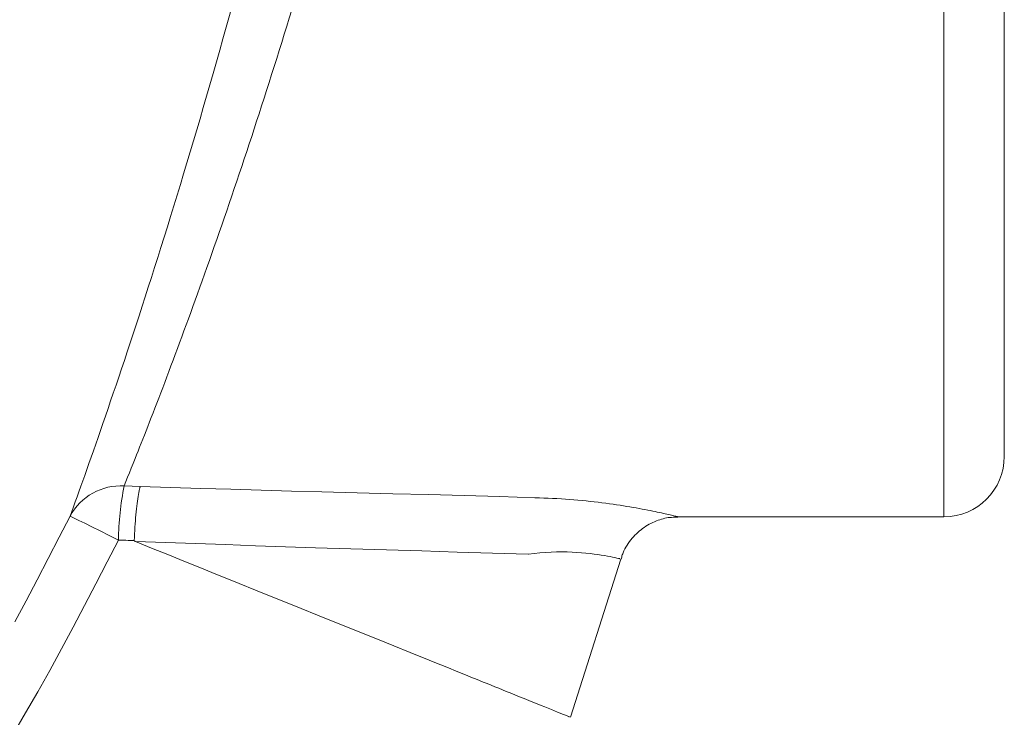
# Model space of a CAD drawing. Extents: x 193 to 943, y 26 to 526.
# Tile 206 of 256: x 420.87 to 423.32, y 92.28 to 94.01. Entities that reach past the tile are written whole.
import ezdxf

# ---------------------------------------------------------------- set-up
doc = ezdxf.new("R2010")
doc.units = 0
doc.layers.get('0').update_dxf_attribs({"lineweight": 25})
doc.layers.add('KG4_HLS_SYA', color=7, linetype='Continuous', lineweight=25)

# ---------------------------------------------------------------- blocks, each defined once
blk = doc.blocks.new('Kreis-A069HVQ67N', base_point=(423.1662, 92.779))
at = {"color": 0, "lineweight": -2}
blk.add_ellipse((423.1662, 92.929), major_axis=(0, -0.15), ratio=1, start_param=0, end_param=1.570796, dxfattribs=at)
blk = doc.blocks.new('Spline-A069HVQC7N', base_point=(422.3645, 92.6739))
at = {"color": 0, "lineweight": -2}
for p, q in [((422.4476, 92.7669), (422.4431, 92.7649)), ((422.4521, 92.7688), (422.4476, 92.7669)), ((422.4567, 92.7705), (422.4521, 92.7688)), ((422.4608, 92.7719), (422.4567, 92.7705)), ((422.4649, 92.7732), (422.4608, 92.7719)), ((422.4691, 92.7744), (422.4649, 92.7732)), ((422.4732, 92.7754), (422.4691, 92.7744)), ((422.4774, 92.7763), (422.4732, 92.7754)), ((422.4817, 92.777), (422.4774, 92.7763)), ((422.4856, 92.7774), (422.4817, 92.777)), ((422.4896, 92.7778), (422.4856, 92.7774)), ((422.4936, 92.778), (422.4896, 92.7778)), ((422.4976, 92.7782), (422.4936, 92.778)), ((422.5016, 92.7783), (422.4976, 92.7782)), ((422.5056, 92.7784), (422.5016, 92.7783)), ((422.4103, 92.744), (422.4066, 92.7408)), ((422.4141, 92.7471), (422.4103, 92.744)), ((422.418, 92.75), (422.4141, 92.7471)), ((422.4219, 92.7528), (422.418, 92.75)), ((422.426, 92.7555), (422.4219, 92.7528)), ((422.4302, 92.7581), (422.426, 92.7555)), ((422.4344, 92.7605), (422.4302, 92.7581)), ((422.4388, 92.7628), (422.4344, 92.7605)), ((422.4431, 92.7649), (422.4388, 92.7628)), ((422.3888, 92.7217), (422.3856, 92.7175)), ((422.3921, 92.7258), (422.3888, 92.7217)), ((422.3956, 92.7297), (422.3921, 92.7258)), ((422.3991, 92.7335), (422.3956, 92.7297)), ((422.4028, 92.7372), (422.3991, 92.7335)), ((422.4066, 92.7408), (422.4028, 92.7372)), ((422.3716, 92.6945), (422.3695, 92.6896)), ((422.3739, 92.6994), (422.3716, 92.6945)), ((422.3766, 92.7041), (422.3739, 92.6994)), ((422.3794, 92.7087), (422.3766, 92.7041)), ((422.3824, 92.7132), (422.3794, 92.7087)), ((422.3856, 92.7175), (422.3824, 92.7132)), ((422.3653, 92.6765), (422.3645, 92.6739)), ((422.366, 92.6792), (422.3653, 92.6765)), ((422.3668, 92.6818), (422.366, 92.6792)), ((422.3676, 92.6844), (422.3668, 92.6818)), ((422.3685, 92.687), (422.3676, 92.6844)), ((422.3695, 92.6896), (422.3685, 92.687))]:
    blk.add_line(p, q, dxfattribs=at)
blk = doc.blocks.new('Spline-A069HWMC7N', base_point=(421.1588, 92.2821))
at = {"color": 0, "lineweight": -2}
for p, q in [((421.1588, 92.7176), (421.1987, 92.7015)), ((421.1987, 92.7015), (421.2386, 92.6853)), ((421.2386, 92.6853), (421.2785, 92.6692)), ((421.2785, 92.6692), (421.3183, 92.6531)), ((421.3183, 92.6531), (421.3582, 92.637)), ((421.3582, 92.637), (421.3981, 92.6208)), ((421.3981, 92.6208), (421.475, 92.5898)), ((421.475, 92.5898), (421.5518, 92.5587)), ((421.5518, 92.5587), (421.6286, 92.5277)), ((421.6286, 92.5277), (421.7055, 92.4966)), ((421.7055, 92.4966), (421.7823, 92.4656)), ((421.7823, 92.4656), (421.8591, 92.4345)), ((421.8591, 92.4345), (421.8783, 92.4268)), ((421.8783, 92.4268), (421.8975, 92.419)), ((421.8975, 92.419), (421.9167, 92.4112)), ((421.9167, 92.4112), (421.9359, 92.4035)), ((421.9359, 92.4035), (421.9551, 92.3957)), ((421.9551, 92.3957), (421.9743, 92.3879)), ((421.9743, 92.3879), (421.9839, 92.3841)), ((421.9839, 92.3841), (421.9935, 92.3802)), ((421.9935, 92.3802), (422.0031, 92.3763)), ((422.0031, 92.3763), (422.0127, 92.3724)), ((422.0127, 92.3724), (422.0223, 92.3685)), ((422.0223, 92.3685), (422.0319, 92.3647)), ((422.0319, 92.3647), (422.0416, 92.3608)), ((422.0416, 92.3608), (422.0511, 92.3569)), ((422.0511, 92.3569), (422.0607, 92.353)), ((422.0607, 92.353), (422.0701, 92.3492)), ((422.0701, 92.3492), (422.0795, 92.3454)), ((422.0795, 92.3454), (422.0887, 92.3417)), ((422.0887, 92.3417), (422.1008, 92.3368)), ((422.1008, 92.3368), (422.1126, 92.332)), ((422.1126, 92.332), (422.1241, 92.3274)), ((422.1241, 92.3274), (422.1351, 92.3229)), ((422.1351, 92.3229), (422.1458, 92.3186)), ((422.1458, 92.3186), (422.156, 92.3145)), ((422.156, 92.3145), (422.1657, 92.3106)), ((422.1657, 92.3106), (422.1749, 92.3069)), ((422.1749, 92.3069), (422.1835, 92.3034)), ((422.1835, 92.3034), (422.1917, 92.3001)), ((422.1917, 92.3001), (422.1993, 92.297)), ((422.1993, 92.297), (422.2065, 92.2941)), ((422.2065, 92.2941), (422.2131, 92.2914)), ((422.2131, 92.2914), (422.2191, 92.289)), ((422.2191, 92.289), (422.2243, 92.2869)), ((422.2243, 92.2869), (422.2287, 92.2851)), ((422.2287, 92.2851), (422.2321, 92.2837)), ((422.2321, 92.2837), (422.2345, 92.2828)), ((422.2345, 92.2828), (422.2353, 92.2824)), ((422.2353, 92.2824), (422.2359, 92.2822)), ((422.2359, 92.2822), (422.2361, 92.2821)), ((422.236, 92.2822), (422.2359, 92.2822)), ((422.2359, 92.2822), (422.2359, 92.2822)), ((422.2359, 92.2822), (422.2359, 92.2822)), ((422.2359, 92.2822), (422.2359, 92.2822)), ((422.2359, 92.2822), (422.2359, 92.2822)), ((422.2359, 92.2822), (422.2359, 92.2822)), ((422.2359, 92.2822), (422.2359, 92.2822)), ((422.2359, 92.2822), (422.2359, 92.2822)), ((422.236, 92.2821), (422.236, 92.2822)), ((422.236, 92.2822), (422.236, 92.2822)), ((422.236, 92.2822), (422.236, 92.2822)), ((422.236, 92.2822), (422.236, 92.2822)), ((422.236, 92.2822), (422.236, 92.2822)), ((422.236, 92.2822), (422.236, 92.2822)), ((422.2361, 92.2821), (422.236, 92.2821)), ((422.236, 92.2821), (422.236, 92.2821)), ((422.236, 92.2821), (422.236, 92.2821)), ((422.2361, 92.2821), (422.2361, 92.2821)), ((422.2361, 92.2821), (422.2361, 92.2821)), ((422.2361, 92.2821), (422.2361, 92.2821)), ((422.2361, 92.2821), (422.2361, 92.2821)), ((422.2361, 92.2821), (422.2361, 92.2821)), ((422.2361, 92.2821), (422.2361, 92.2821)), ((422.2361, 92.2821), (422.2361, 92.2821)), ((422.2361, 92.2821), (422.2361, 92.2821)), ((422.2361, 92.2821), (422.2361, 92.2821)), ((422.2361, 92.2821), (422.2361, 92.2821)), ((422.2361, 92.2821), (422.2361, 92.2821)), ((422.2361, 92.2821), (422.2361, 92.2821))]:
    blk.add_line(p, q, dxfattribs=at)
blk = doc.blocks.new('Spline-A069HZ9W7N', base_point=(416.4374, 88.9358))
at = {"color": 0, "lineweight": -2}
for p, q in [((420.9964, 92.7809), (420.9693, 92.7282)), ((420.9693, 92.7282), (420.942, 92.6755)), ((420.942, 92.6755), (420.9146, 92.6229)), ((420.9146, 92.6229), (420.887, 92.5704)), ((420.887, 92.5704), (420.8589, 92.5181))]:
    blk.add_line(p, q, dxfattribs=at)
blk = doc.blocks.new('Spline-A069HZ9Y7N', base_point=(420.9964, 92.7809))
at = {"color": 0, "lineweight": -2}
for p, q in [((421.4159, 94.1111), (421.4079, 94.0822)), ((421.4079, 94.0822), (421.3999, 94.0532)), ((421.3999, 94.0532), (421.3919, 94.0243)), ((421.3919, 94.0243), (421.3839, 93.9955)), ((421.3839, 93.9955), (421.3759, 93.9667)), ((421.3759, 93.9667), (421.3678, 93.9381)), ((421.3678, 93.9381), (421.3597, 93.9094)), ((421.3597, 93.9094), (421.3516, 93.8809)), ((421.3516, 93.8809), (421.3434, 93.8525)), ((421.3434, 93.8525), (421.3353, 93.8242)), ((421.3353, 93.8242), (421.3271, 93.7961)), ((421.3271, 93.7961), (421.3189, 93.7681)), ((421.3189, 93.7681), (421.3107, 93.7404)), ((421.3107, 93.7404), (421.3026, 93.7129)), ((421.3026, 93.7129), (421.2944, 93.6855)), ((421.2944, 93.6855), (421.2863, 93.6583)), ((421.2863, 93.6583), (421.2782, 93.6313)), ((421.2782, 93.6313), (421.2701, 93.6045)), ((421.2701, 93.6045), (421.262, 93.578)), ((421.262, 93.578), (421.2539, 93.5516)), ((421.2539, 93.5516), (421.2459, 93.5255)), ((421.2459, 93.5255), (421.2378, 93.4996)), ((421.2378, 93.4996), (421.2299, 93.474)), ((421.2299, 93.474), (421.2219, 93.4486)), ((421.2219, 93.4486), (421.214, 93.4235)), ((421.214, 93.4235), (421.2061, 93.3986)), ((421.2061, 93.3986), (421.1983, 93.374)), ((421.1983, 93.374), (421.1905, 93.3497)), ((421.1905, 93.3497), (421.1828, 93.3257)), ((421.1828, 93.3257), (421.1752, 93.3021)), ((421.1752, 93.3021), (421.1676, 93.2788)), ((421.1601, 93.2559), (421.1527, 93.2333)), ((421.1676, 93.2788), (421.1601, 93.2559)), ((421.1527, 93.2333), (421.1454, 93.2111)), ((421.1454, 93.2111), (421.1381, 93.1892)), ((421.1381, 93.1892), (421.131, 93.1677)), ((421.131, 93.1677), (421.124, 93.1468)), ((421.124, 93.1468), (421.1171, 93.1262)), ((421.1171, 93.1262), (421.1103, 93.106)), ((421.1036, 93.0863), (421.097, 93.0669)), ((421.1103, 93.106), (421.1036, 93.0863)), ((421.097, 93.0669), (421.0905, 93.048)), ((421.0905, 93.048), (421.0841, 93.0294)), ((421.0841, 93.0294), (421.0779, 93.0112)), ((421.0718, 92.9935), (421.0658, 92.9762)), ((421.0779, 93.0112), (421.0718, 92.9935)), ((421.0658, 92.9762), (421.0599, 92.9594)), ((421.0541, 92.9429), (421.0485, 92.927)), ((421.0599, 92.9594), (421.0541, 92.9429)), ((421.0485, 92.927), (421.0431, 92.9115)), ((421.0378, 92.8965), (421.0327, 92.8821)), ((421.0431, 92.9115), (421.0378, 92.8965)), ((421.0278, 92.8682), (421.0231, 92.855)), ((421.0327, 92.8821), (421.0278, 92.8682)), ((421.0182, 92.8415), (421.0136, 92.8286)), ((421.0231, 92.855), (421.0182, 92.8415)), ((421.0091, 92.8162), (421.0048, 92.8042)), ((421.0136, 92.8286), (421.0091, 92.8162)), ((421.0006, 92.7925), (420.9964, 92.7809)), ((421.0048, 92.8042), (421.0006, 92.7925))]:
    blk.add_line(p, q, dxfattribs=at)
blk = doc.blocks.new('Spline-A069HZQU7N', base_point=(421.1306, 92.8558))
at = {"color": 0, "lineweight": -2}
for p, q in [((421.553, 94.0589), (421.5591, 94.0792)), ((421.5406, 94.0183), (421.5468, 94.0386)), ((421.5468, 94.0386), (421.553, 94.0589)), ((421.5344, 93.9981), (421.5406, 94.0183)), ((421.5282, 93.9779), (421.5344, 93.9981)), ((421.5219, 93.9578), (421.5282, 93.9779)), ((421.5157, 93.9377), (421.5219, 93.9578)), ((421.5031, 93.8976), (421.5094, 93.9176)), ((421.5094, 93.9176), (421.5157, 93.9377)), ((421.4968, 93.8777), (421.5031, 93.8976)), ((421.4905, 93.8578), (421.4968, 93.8777)), ((421.4841, 93.838), (421.4905, 93.8578)), ((421.4718, 93.7998), (421.478, 93.8189)), ((421.478, 93.8189), (421.4841, 93.838)), ((421.4657, 93.7807), (421.4718, 93.7998)), ((421.4595, 93.7618), (421.4657, 93.7807)), ((421.4534, 93.7429), (421.4595, 93.7618)), ((421.441, 93.7054), (421.4472, 93.7241)), ((421.4472, 93.7241), (421.4534, 93.7429)), ((421.4349, 93.6868), (421.441, 93.7054)), ((421.4287, 93.6683), (421.4349, 93.6868)), ((421.4164, 93.6315), (421.4226, 93.6498)), ((421.4226, 93.6498), (421.4287, 93.6683)), ((421.4103, 93.6133), (421.4164, 93.6315)), ((421.404, 93.5947), (421.4103, 93.6133)), ((421.3915, 93.5578), (421.3977, 93.5762)), ((421.3977, 93.5762), (421.404, 93.5947)), ((421.3852, 93.5396), (421.3915, 93.5578)), ((421.379, 93.5214), (421.3852, 93.5396)), ((421.3666, 93.4856), (421.3728, 93.5034)), ((421.3728, 93.5034), (421.379, 93.5214)), ((421.3604, 93.4679), (421.3666, 93.4856)), ((421.3543, 93.4503), (421.3604, 93.4679)), ((421.3421, 93.4156), (421.3482, 93.4329)), ((421.3482, 93.4329), (421.3543, 93.4503)), ((421.336, 93.3985), (421.3421, 93.4156)), ((421.3243, 93.3657), (421.3301, 93.382)), ((421.3301, 93.382), (421.336, 93.3985)), ((421.3185, 93.3495), (421.3243, 93.3657)), ((421.3071, 93.3177), (421.3128, 93.3335)), ((421.3128, 93.3335), (421.3185, 93.3495)), ((421.3014, 93.302), (421.3071, 93.3177)), ((421.2901, 93.2712), (421.2957, 93.2865)), ((421.2957, 93.2865), (421.3014, 93.302)), ((421.2791, 93.241), (421.2846, 93.256)), ((421.2846, 93.256), (421.2901, 93.2712)), ((421.2736, 93.2262), (421.2791, 93.241)), ((421.2628, 93.1969), (421.2682, 93.2116)), ((421.2682, 93.2116), (421.2736, 93.2262)), ((421.2574, 93.1824), (421.2628, 93.1969)), ((421.2467, 93.154), (421.252, 93.1681)), ((421.252, 93.1681), (421.2574, 93.1824)), ((421.2363, 93.1265), (421.2415, 93.1401)), ((421.2415, 93.1401), (421.2467, 93.154)), ((421.2262, 93.0998), (421.2312, 93.113)), ((421.2312, 93.113), (421.2363, 93.1265)), ((421.2164, 93.074), (421.2213, 93.0868)), ((421.2213, 93.0868), (421.2262, 93.0998)), ((421.2068, 93.0491), (421.2115, 93.0614)), ((421.2115, 93.0614), (421.2164, 93.074)), ((421.1979, 93.0259), (421.2023, 93.0374)), ((421.2023, 93.0374), (421.2068, 93.0491)), ((421.1892, 93.0036), (421.1935, 93.0147)), ((421.1935, 93.0147), (421.1979, 93.0259)), ((421.1808, 92.9822), (421.185, 92.9928)), ((421.185, 92.9928), (421.1892, 93.0036)), ((421.1728, 92.9617), (421.1768, 92.9719)), ((421.1768, 92.9719), (421.1808, 92.9822)), ((421.1614, 92.9329), (421.1651, 92.9422)), ((421.1651, 92.9422), (421.1689, 92.9518)), ((421.1689, 92.9518), (421.1728, 92.9617)), ((421.1529, 92.9115), (421.1579, 92.9239)), ((421.1579, 92.9239), (421.1614, 92.9329)), ((421.1436, 92.8883), (421.1482, 92.8996)), ((421.1482, 92.8996), (421.1529, 92.9115)), ((421.1306, 92.8558), (421.1349, 92.8665)), ((421.1349, 92.8665), (421.1392, 92.8773)), ((421.1392, 92.8773), (421.1436, 92.8883))]:
    blk.add_line(p, q, dxfattribs=at)
blk = doc.blocks.new('Kreis-A069HZQY7N', base_point=(420.9964, 92.7809))
at = {"color": 0, "lineweight": -2}
blk.add_ellipse((421.1223, 92.7131), major_axis=(0.0083, 0.1428), ratio=1, start_param=0, end_param=1.134582, dxfattribs=at)
blk = doc.blocks.new('Spline-A069HZR67N', base_point=(421.1704, 92.7793))
at = {"color": 0, "lineweight": -2}
for p, q in [((421.2455, 92.8522), (421.1704, 92.8546)), ((421.3206, 92.8497), (421.2455, 92.8522)), ((421.3957, 92.8474), (421.3206, 92.8497)), ((421.4708, 92.8451), (421.3957, 92.8474)), ((421.5459, 92.8429), (421.4708, 92.8451)), ((421.6211, 92.8408), (421.5459, 92.8429)), ((421.7094, 92.8386), (421.6211, 92.8408)), ((421.7978, 92.8364), (421.7094, 92.8386)), ((421.8862, 92.8343), (421.7978, 92.8364)), ((421.9745, 92.832), (421.8862, 92.8343)), ((422.0627, 92.8294), (421.9745, 92.832)), ((422.1507, 92.8265), (422.0627, 92.8294)), ((422.1617, 92.8261), (422.1507, 92.8265)), ((422.1727, 92.8257), (422.1617, 92.8261)), ((422.1836, 92.8252), (422.1727, 92.8257)), ((422.1945, 92.8247), (422.1836, 92.8252)), ((422.2054, 92.8242), (422.1945, 92.8247)), ((422.2162, 92.8235), (422.2054, 92.8242)), ((422.2266, 92.8228), (422.2162, 92.8235)), ((422.237, 92.8221), (422.2266, 92.8228)), ((422.2473, 92.8213), (422.237, 92.8221)), ((422.2575, 92.8204), (422.2473, 92.8213)), ((422.2677, 92.8194), (422.2575, 92.8204)), ((422.2777, 92.8184), (422.2677, 92.8194)), ((422.2877, 92.8174), (422.2777, 92.8184)), ((422.2976, 92.8163), (422.2877, 92.8174)), ((422.3073, 92.8152), (422.2976, 92.8163)), ((422.3169, 92.814), (422.3073, 92.8152)), ((422.3264, 92.8128), (422.3169, 92.814)), ((422.3357, 92.8115), (422.3264, 92.8128)), ((422.3446, 92.8103), (422.3357, 92.8115)), ((422.3534, 92.809), (422.3446, 92.8103)), ((422.362, 92.8077), (422.3534, 92.809)), ((422.3704, 92.8064), (422.362, 92.8077)), ((422.3786, 92.8051), (422.3704, 92.8064)), ((422.3866, 92.8038), (422.3786, 92.8051)), ((422.3945, 92.8024), (422.3866, 92.8038)), ((422.4022, 92.8011), (422.3945, 92.8024)), ((422.4096, 92.7997), (422.4022, 92.8011)), ((422.4168, 92.7984), (422.4096, 92.7997)), ((422.4238, 92.7971), (422.4168, 92.7984)), ((422.4306, 92.7958), (422.4238, 92.7971)), ((422.4369, 92.7945), (422.4306, 92.7958)), ((422.443, 92.7933), (422.4369, 92.7945)), ((422.4488, 92.7921), (422.443, 92.7933)), ((422.4544, 92.7909), (422.4488, 92.7921)), ((422.4598, 92.7898), (422.4544, 92.7909)), ((422.4648, 92.7887), (422.4598, 92.7898)), ((422.4697, 92.7876), (422.4648, 92.7887)), ((422.4742, 92.7866), (422.4697, 92.7876)), ((422.4785, 92.7856), (422.4742, 92.7866)), ((422.4824, 92.7847), (422.4785, 92.7856)), ((422.4862, 92.7839), (422.4824, 92.7847)), ((422.4896, 92.7831), (422.4862, 92.7839)), ((422.4928, 92.7823), (422.4896, 92.7831)), ((422.4956, 92.7817), (422.4928, 92.7823)), ((422.4981, 92.7811), (422.4956, 92.7817)), ((422.5003, 92.7805), (422.4981, 92.7811)), ((422.5021, 92.7801), (422.5003, 92.7805)), ((422.5034, 92.7798), (422.5021, 92.7801)), ((422.5041, 92.7796), (422.5034, 92.7798)), ((422.5047, 92.7795), (422.5041, 92.7796)), ((422.505, 92.7794), (422.5047, 92.7795)), ((422.5053, 92.7793), (422.505, 92.7794)), ((422.5054, 92.7793), (422.5053, 92.7793)), ((422.5056, 92.7793), (422.5054, 92.7793))]:
    blk.add_line(p, q, dxfattribs=at)
blk = doc.blocks.new('Spline-A069HZRM7N', base_point=(416.476, 88.8075))
at = {"color": 0, "lineweight": -2}
for p, q in [((421.0883, 92.6671), (421.1163, 92.7214)), ((421.0603, 92.6129), (421.0883, 92.6671)), ((421.0321, 92.5588), (421.0603, 92.6129)), ((421.0037, 92.5049), (421.0321, 92.5588)), ((420.9749, 92.4511), (421.0037, 92.5049)), ((420.9456, 92.3976), (420.9749, 92.4511)), ((420.9159, 92.3445), (420.9456, 92.3976)), ((420.8856, 92.2917), (420.9159, 92.3445)), ((420.8549, 92.2392), (420.8856, 92.2917))]:
    blk.add_line(p, q, dxfattribs=at)
blk = doc.blocks.new('Polylinie-A069HZRO7N', base_point=(420.9964, 92.7214))
at = {"color": 0, "lineweight": -2}
for p, q in [((420.9964, 92.7809), (420.9995, 92.7794)), ((420.9995, 92.7794), (421.0067, 92.7758)), ((421.0067, 92.7758), (421.0179, 92.7703)), ((421.0179, 92.7703), (421.0326, 92.763)), ((421.0326, 92.763), (421.0504, 92.7541)), ((421.0504, 92.7541), (421.0707, 92.744)), ((421.0707, 92.744), (421.0929, 92.733)), ((421.0929, 92.733), (421.1163, 92.7214))]:
    blk.add_line(p, q, dxfattribs=at)
blk = doc.blocks.new('Spline-A069HZTO7N', base_point=(421.1557, 92.7176))
at = {"color": 0, "lineweight": -2}
for p, q in [((421.1557, 92.72), (421.1557, 92.72)), ((421.1557, 92.72), (421.1557, 92.7199)), ((421.1557, 92.7199), (421.1557, 92.7199)), ((421.1557, 92.7199), (421.1557, 92.7198)), ((421.1557, 92.7198), (421.1557, 92.7197)), ((421.1557, 92.7197), (421.1557, 92.7197)), ((421.1557, 92.7197), (421.1557, 92.7196)), ((421.1557, 92.7196), (421.1558, 92.7196)), ((421.1558, 92.7196), (421.1558, 92.7195)), ((421.1558, 92.7195), (421.1558, 92.7194)), ((421.1558, 92.7194), (421.1559, 92.7194)), ((421.1559, 92.7194), (421.1559, 92.7193)), ((421.1559, 92.7193), (421.156, 92.7192)), ((421.156, 92.7192), (421.1561, 92.7191)), ((421.1561, 92.7191), (421.1562, 92.719)), ((421.1562, 92.719), (421.1563, 92.7189)), ((421.1563, 92.7189), (421.1564, 92.7188)), ((421.1564, 92.7188), (421.1565, 92.7188)), ((421.1565, 92.7188), (421.1569, 92.7185)), ((421.1569, 92.7185), (421.1572, 92.7183)), ((421.1572, 92.7183), (421.1576, 92.7181)), ((421.1576, 92.7181), (421.158, 92.7179)), ((421.158, 92.7179), (421.1584, 92.7178)), ((421.1584, 92.7178), (421.1588, 92.7176))]:
    blk.add_line(p, q, dxfattribs=at)
blk = doc.blocks.new('Spline-A069HZTQ7N', base_point=(421.1588, 92.6866))
at = {"color": 0, "lineweight": -2}
for p, q in [((421.1588, 92.7176), (421.2333, 92.715)), ((421.2333, 92.715), (421.3078, 92.7124)), ((421.3078, 92.7124), (421.3823, 92.7099)), ((421.3823, 92.7099), (421.4568, 92.7073)), ((421.4568, 92.7073), (421.5313, 92.7049)), ((421.5313, 92.7049), (421.6058, 92.7024)), ((421.6058, 92.7024), (421.6937, 92.6996)), ((421.6937, 92.6996), (421.7817, 92.6969)), ((421.7817, 92.6969), (421.8696, 92.6942)), ((421.8696, 92.6942), (421.9576, 92.6916)), ((421.9576, 92.6916), (422.0455, 92.6891)), ((422.0455, 92.6891), (422.1335, 92.6866))]:
    blk.add_line(p, q, dxfattribs=at)
blk = doc.blocks.new('Spline-A069HZTS7N', base_point=(422.1335, 92.6748))
at = {"color": 0, "lineweight": -2}
for p, q in [((422.1335, 92.6866), (422.1337, 92.6866)), ((422.1337, 92.6866), (422.1339, 92.6866)), ((422.1339, 92.6866), (422.1341, 92.6867)), ((422.1341, 92.6867), (422.1343, 92.6867)), ((422.1343, 92.6867), (422.1346, 92.6867)), ((422.1346, 92.6867), (422.1348, 92.6867)), ((422.1348, 92.6867), (422.1489, 92.6883)), ((422.1489, 92.6883), (422.1629, 92.6896)), ((422.1629, 92.6896), (422.1769, 92.6906)), ((422.1769, 92.6906), (422.1906, 92.6913)), ((422.1906, 92.6913), (422.2042, 92.6917)), ((422.2042, 92.6917), (422.2175, 92.6918)), ((422.2175, 92.6918), (422.2303, 92.6917)), ((422.2303, 92.6917), (422.2427, 92.6913)), ((422.2427, 92.6913), (422.2547, 92.6907)), ((422.2547, 92.6907), (422.2662, 92.6899)), ((422.2662, 92.6899), (422.2772, 92.689)), ((422.2772, 92.689), (422.2876, 92.6879)), ((422.2876, 92.6879), (422.2974, 92.6867)), ((422.2974, 92.6867), (422.3065, 92.6855)), ((422.3065, 92.6855), (422.3151, 92.6842)), ((422.3151, 92.6842), (422.3231, 92.6829)), ((422.3231, 92.6829), (422.3305, 92.6815)), ((422.3305, 92.6815), (422.3373, 92.6802)), ((422.3373, 92.6802), (422.3436, 92.6789)), ((422.3436, 92.6789), (422.3492, 92.6777)), ((422.3492, 92.6777), (422.354, 92.6766)), ((422.354, 92.6766), (422.3578, 92.6758)), ((422.3578, 92.6758), (422.3604, 92.6752)), ((422.3604, 92.6752), (422.3617, 92.6748)), ((422.361, 92.675), (422.3606, 92.6751)), ((422.3613, 92.6749), (422.361, 92.675)), ((422.3616, 92.6749), (422.3613, 92.6749)), ((422.3617, 92.6748), (422.3616, 92.6749)), ((422.3616, 92.6749), (422.3616, 92.6749)), ((422.3617, 92.6748), (422.3618, 92.6748)), ((422.3618, 92.6748), (422.3617, 92.6748)), ((422.3617, 92.6748), (422.3617, 92.6748)), ((422.3617, 92.6748), (422.3617, 92.6748)), ((422.3617, 92.6748), (422.3617, 92.6748)), ((422.3617, 92.6748), (422.3617, 92.6748)), ((422.3617, 92.6748), (422.3617, 92.6748)), ((422.3617, 92.6748), (422.3617, 92.6748)), ((422.3618, 92.6748), (422.3618, 92.6748)), ((422.3618, 92.6748), (422.3618, 92.6748)), ((422.3618, 92.6748), (422.3618, 92.6748)), ((422.3618, 92.6748), (422.3618, 92.6748)), ((422.3618, 92.6748), (422.3618, 92.6748)), ((422.3618, 92.6748), (422.3618, 92.6748)), ((422.3618, 92.6748), (422.3618, 92.6748)), ((422.3618, 92.6748), (422.3618, 92.6748)), ((422.3618, 92.6748), (422.3618, 92.6748)), ((422.3618, 92.6748), (422.3618, 92.6748)), ((422.3618, 92.6748), (422.3618, 92.6748)), ((422.3618, 92.6748), (422.3618, 92.6748)), ((422.3618, 92.6748), (422.3618, 92.6748)), ((422.3618, 92.6748), (422.3618, 92.6748)), ((422.3618, 92.6748), (422.3618, 92.6748)), ((422.3618, 92.6748), (422.3618, 92.6748)), ((422.3618, 92.6748), (422.3618, 92.6748)), ((422.3618, 92.6748), (422.3618, 92.6748))]:
    blk.add_line(p, q, dxfattribs=at)
blk = doc.blocks.new('Spline-A069HZTU7N', base_point=(421.1557, 92.72))
at = {"color": 0, "lineweight": -2}
for p, q in [((421.1667, 92.8393), (421.1676, 92.8436)), ((421.1676, 92.8436), (421.168, 92.8454)), ((421.168, 92.8454), (421.1684, 92.8471)), ((421.1684, 92.8471), (421.1687, 92.8487)), ((421.1687, 92.8487), (421.1691, 92.8502)), ((421.1691, 92.8502), (421.1695, 92.8516)), ((421.1695, 92.8516), (421.1699, 92.8529)), ((421.1699, 92.8529), (421.17, 92.8532)), ((421.17, 92.8532), (421.1701, 92.8535)), ((421.1701, 92.8535), (421.1702, 92.8538)), ((421.1702, 92.8538), (421.1703, 92.8541)), ((421.1703, 92.8543), (421.1704, 92.8546)), ((421.1703, 92.8541), (421.1703, 92.8543)), ((421.1626, 92.812), (421.1634, 92.8182)), ((421.1634, 92.8182), (421.1642, 92.824)), ((421.1642, 92.824), (421.165, 92.8295)), ((421.165, 92.8295), (421.1659, 92.8346)), ((421.1659, 92.8346), (421.1667, 92.8393)), ((421.1597, 92.7844), (421.1604, 92.7917)), ((421.1604, 92.7917), (421.1611, 92.7988)), ((421.1611, 92.7988), (421.1618, 92.8055)), ((421.1618, 92.8055), (421.1626, 92.812)), ((421.1579, 92.7613), (421.1584, 92.7692)), ((421.1584, 92.7692), (421.159, 92.7769)), ((421.159, 92.7769), (421.1597, 92.7844)), ((421.1565, 92.7367), (421.1569, 92.745)), ((421.1569, 92.745), (421.1574, 92.7532)), ((421.1574, 92.7532), (421.1579, 92.7613)), ((421.1557, 92.72), (421.1561, 92.7284)), ((421.1561, 92.7284), (421.1565, 92.7367))]:
    blk.add_line(p, q, dxfattribs=at)
blk = doc.blocks.new('Kreis-A069HZU27N', base_point=(421.1163, 92.7214))
at = {"color": 0, "lineweight": -2}
blk.add_ellipse((421.8109, 92.7153), major_axis=(-0.6802, 0.1406), ratio=1, start_param=0, end_param=0.195009, dxfattribs=at)
blk = doc.blocks.new('Spline-A069HZUI7N', base_point=(421.1163, 92.72))
at = {"color": 0, "lineweight": -2}
for p, q in [((421.1163, 92.7214), (421.1223, 92.7212)), ((421.1223, 92.7212), (421.1283, 92.721)), ((421.1283, 92.721), (421.1344, 92.7207)), ((421.1344, 92.7207), (421.1404, 92.7205)), ((421.1404, 92.7205), (421.1465, 92.7203)), ((421.1465, 92.7203), (421.1525, 92.7201)), ((421.1525, 92.7201), (421.153, 92.7201)), ((421.153, 92.7201), (421.1536, 92.7201)), ((421.1536, 92.7201), (421.1541, 92.7201)), ((421.1541, 92.7201), (421.1546, 92.7201)), ((421.1546, 92.7201), (421.1551, 92.72)), ((421.1551, 92.72), (421.1557, 92.72))]:
    blk.add_line(p, q, dxfattribs=at)

msp = doc.modelspace()

# ---------------------------------------------------------------- linework, layer by layer
at = {"layer": 'KG4_HLS_SYA', "color": 8, "linetype": 'Continuous', "lineweight": 9, "ltscale": 0.13, "true_color": 0x808080}
for p, q in [((423.1662, 95.4883), (423.1662, 92.779)), ((421.1704, 92.8546), (421.1306, 92.8558))]:
    msp.add_line(p, q, dxfattribs=at)
at = {"layer": 'KG4_HLS_SYA', "color": 7, "linetype": 'Continuous', "lineweight": 9, "ltscale": 0.13}
for p, q in [((423.3162, 92.929), (423.3162, 95.3427)), ((422.5058, 92.7792), (422.5056, 92.7793)), ((423.1662, 92.779), (422.5058, 92.779)), ((422.3638, 92.6741), (422.2391, 92.2812))]:
    msp.add_line(p, q, dxfattribs=at)

# ---------------------------------------------------------------- block references
at = {"layer": 'KG4_HLS_SYA', "color": 8, "linetype": 'Continuous', "lineweight": 9, "ltscale": 0.13, "true_color": 0x808080}
for name, p in [('Spline-A069HZ9Y7N', (420.9964, 92.7809)), ('Spline-A069HZQU7N', (421.1306, 92.8558)), ('Kreis-A069HZQY7N', (420.9964, 92.7809)), ('Kreis-A069HZU27N', (421.1163, 92.7214)), ('Spline-A069HZTU7N', (421.1557, 92.72)), ('Spline-A069HZR67N', (421.1704, 92.7793)), ('Spline-A069HZ9W7N', (416.4374, 88.9358)), ('Polylinie-A069HZRO7N', (420.9964, 92.7214)), ('Spline-A069HZRM7N', (416.476, 88.8075)), ('Spline-A069HZUI7N', (421.1163, 92.72)), ('Spline-A069HZTO7N', (421.1557, 92.7176)), ('Spline-A069HWMC7N', (421.1588, 92.2821)), ('Spline-A069HZTQ7N', (421.1588, 92.6866)), ('Spline-A069HZTS7N', (422.1335, 92.6748))]:
    msp.add_blockref(name, p, dxfattribs=at)
at = {"layer": 'KG4_HLS_SYA', "color": 7, "linetype": 'Continuous', "lineweight": 9, "ltscale": 0.13}
for name, p in [('Kreis-A069HVQ67N', (423.1662, 92.779)), ('Spline-A069HVQC7N', (422.3645, 92.6739))]:
    msp.add_blockref(name, p, dxfattribs=at)

doc.saveas('drawing.dxf')
